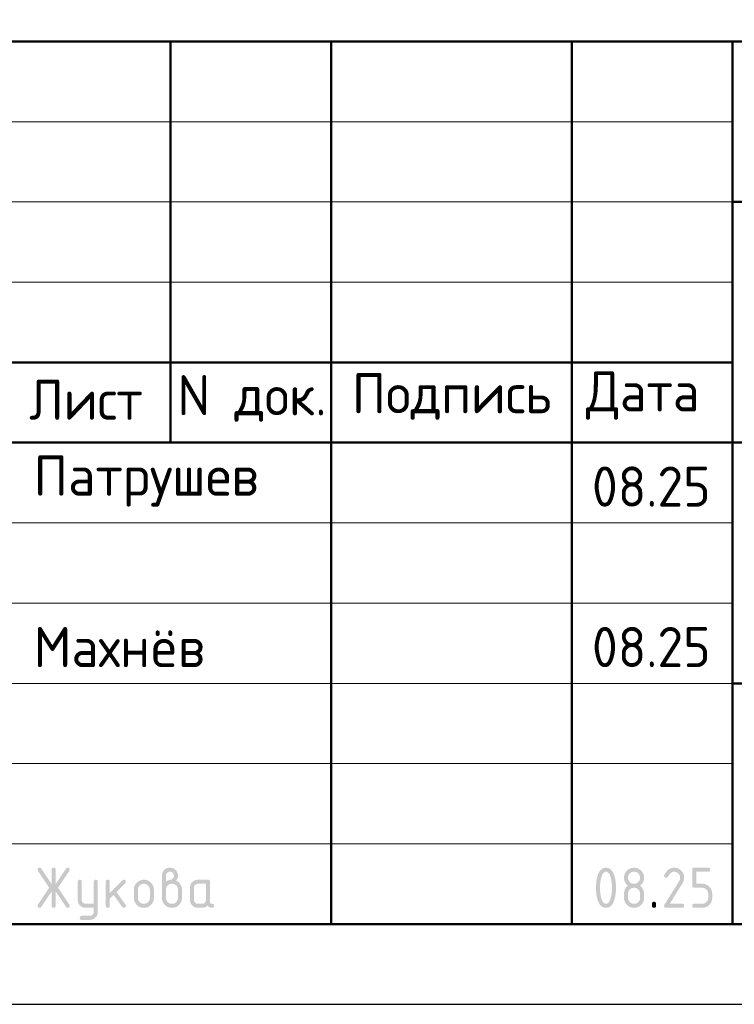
# Model space of a CAD drawing. Header units: millimetres. Extents: x 0 to 21000, y 0 to 29700.
# Tile 2 of 5: x 4060 to 8512, y 0 to 6136. Entities that reach past the tile are written whole.
import ezdxf

# ---------------------------------------------------------------- set-up
doc = ezdxf.new("R2010")
doc.units = ezdxf.units.MM
doc.layers.add('Standard', color=7, linetype='Continuous', lineweight=25)
doc.styles.add('ISOCPEUR', font='txt')

msp = doc.modelspace()

# ---------------------------------------------------------------- hatches: boundary and pattern name
at = {"layer": 'Standard', "linetype": 'Continuous', "lineweight": 25, "transparency": 33554687}
for points in [[(4258.5, 703.7), (4194, 606.8), (4193.1, 605.4), (4192, 604.4), (4190.9, 603.4), (4189.5, 602.7), (4188.2, 602), (4186.7, 601.6), (4185.1, 601.3), (4183.4, 601.3), (4181.8, 601.3), (4180.5, 601.5), (4179.1, 601.7), (4178, 602.1), (4176.8, 602.5), (4175.9, 603.1), (4174.9, 603.7), (4174.1, 604.5), (4173.4, 605.4), (4172.8, 606.4), (4172.2, 607.4), (4171.8, 608.6), (4171.4, 609.9), (4171.3, 611.3), (4171.1, 612.7), (4171.1, 614.3), (4171.1, 616), (4171.6, 617.6), (4172.1, 619.2), (4173.2, 620.8), (4243.4, 726.2), (4173.2, 831.6), (4172.1, 833.2), (4171.6, 834.9), (4171.1, 836.5), (4171.1, 838.2), (4171.1, 839.9), (4171.3, 841.3), (4171.5, 842.7), (4171.8, 843.9), (4172.2, 845.2), (4172.8, 846.2), (4173.4, 847.2), (4174.2, 848), (4175, 848.8), (4175.9, 849.4), (4176.9, 850.1), (4178.1, 850.5), (4179.3, 850.9), (4180.6, 851.1), (4182, 851.3), (4183.6, 851.3), (4185.2, 851.3), (4186.7, 850.9), (4188.2, 850.6), (4189.5, 849.9), (4190.8, 849.2), (4191.9, 848.1), (4193, 847), (4194, 845.6), (4258.5, 748.9), (4258.5, 838.8), (4258.5, 840.3), (4258.7, 841.7), (4258.9, 843.1), (4259.3, 844.3), (4259.7, 845.4), (4260.3, 846.4), (4260.9, 847.4), (4261.7, 848.2), (4262.5, 848.9), (4263.4, 849.5), (4264.4, 850.1), (4265.6, 850.5), (4266.8, 850.9), (4268.1, 851.1), (4269.5, 851.3), (4271.1, 851.3), (4272.6, 851.3), (4274, 851.1), (4275.4, 850.9), (4276.5, 850.5), (4277.7, 850.1), (4278.7, 849.5), (4279.7, 848.9), (4280.5, 848.2), (4281.2, 847.4), (4281.8, 846.4), (4282.4, 845.4), (4282.8, 844.3), (4283.2, 843.1), (4283.4, 841.7), (4283.6, 840.3), (4283.6, 838.8), (4283.6, 748.9), (4348.2, 845.6), (4349.1, 847), (4350.2, 848.1), (4351.4, 849.2), (4352.7, 849.9), (4354, 850.6), (4355.5, 850.9), (4357, 851.3), (4358.7, 851.3), (4360, 851.3), (4361.2, 851), (4362.4, 850.8), (4363.5, 850.3), (4364.6, 849.9), (4365.6, 849.2), (4366.6, 848.4), (4367.5, 847.5), (4368.4, 846.6), (4369, 845.5), (4369.7, 844.5), (4370.2, 843.4), (4370.6, 842.3), (4370.8, 841.1), (4371.1, 839.9), (4371.1, 838.6), (4371.1, 836.7), (4370.5, 835), (4370, 833.2), (4369, 831.6), (4298.7, 726.2), (4369, 620.8), (4370, 619.2), (4370.5, 617.5), (4371.1, 615.8), (4371.1, 614), (4371.1, 612.7), (4370.8, 611.5), (4370.6, 610.3), (4370.2, 609.2), (4369.7, 608.1), (4369.1, 607), (4368.4, 606), (4367.6, 605.1), (4366.7, 604.1), (4365.7, 603.4), (4364.7, 602.7), (4363.6, 602.2), (4362.6, 601.8), (4361.4, 601.5), (4360.2, 601.3), (4358.9, 601.3), (4357.1, 601.3), (4355.6, 601.6), (4354, 602), (4352.6, 602.7), (4351.3, 603.4), (4350.2, 604.4), (4349, 605.4), (4348.2, 606.8), (4283.6, 703.7), (4283.6, 613.8), (4283.6, 612.2), (4283.4, 610.8), (4283.2, 609.5), (4282.8, 608.3), (4282.4, 607.1), (4281.8, 606.2), (4281.2, 605.2), (4280.5, 604.4), (4279.7, 603.6), (4278.7, 603), (4277.7, 602.5), (4276.5, 602.1), (4275.4, 601.7), (4274, 601.5), (4272.6, 601.3), (4271.1, 601.3), (4269.5, 601.3), (4268.1, 601.5), (4266.8, 601.7), (4265.6, 602.1), (4264.4, 602.5), (4263.4, 603), (4262.5, 603.6), (4261.7, 604.4), (4260.9, 605.2), (4260.3, 606.2), (4259.7, 607.1), (4259.3, 608.3), (4258.9, 609.5), (4258.7, 610.8), (4258.5, 612.2), (4258.5, 613.8)], [(8137.2, 851.3), (8140.4, 851.3), (8143.5, 851), (8146.6, 850.7), (8149.7, 850.1), (8152.6, 849.6), (8155.5, 848.7), (8158.4, 847.9), (8161.2, 846.7), (8163.9, 845.6), (8166.6, 844.2), (8169.2, 842.7), (8171.8, 841), (8174.3, 839.3), (8176.7, 837.3), (8179.1, 835.3), (8181.4, 833), (8183.7, 830.7), (8185.7, 828.3), (8187.7, 825.9), (8189.4, 823.4), (8191.1, 820.9), (8192.5, 818.2), (8193.9, 815.6), (8195.1, 812.8), (8196.2, 810.1), (8197.1, 807.2), (8197.9, 804.3), (8198.5, 801.3), (8199.1, 798.3), (8199.4, 795.2), (8199.6, 792), (8199.6, 788.8), (8199.6, 784.4), (8198.9, 779.9), (8198.2, 775.4), (8196.8, 770.9), (8195.4, 766.4), (8193.2, 761.9), (8191.1, 757.4), (8188.3, 752.8), (8109.5, 626.3), (8187.1, 626.3), (8188.7, 626.3), (8190.1, 626.1), (8191.4, 625.9), (8192.6, 625.6), (8193.8, 625.2), (8194.8, 624.6), (8195.7, 624), (8196.5, 623.2), (8197.3, 622.4), (8197.9, 621.4), (8198.5, 620.5), (8198.9, 619.3), (8199.3, 618.1), (8199.5, 616.7), (8199.6, 615.4), (8199.6, 613.8), (8199.6, 612.2), (8199.5, 610.9), (8199.3, 609.5), (8198.9, 608.3), (8198.5, 607.2), (8197.9, 606.2), (8197.3, 605.2), (8196.5, 604.4), (8195.7, 603.6), (8194.8, 603), (8193.8, 602.5), (8192.6, 602.1), (8191.4, 601.7), (8190.1, 601.5), (8188.7, 601.3), (8187.1, 601.3), (8087.2, 601.3), (8085.6, 601.3), (8084.3, 601.5), (8082.9, 601.7), (8081.7, 602.1), (8080.5, 602.5), (8079.6, 603), (8078.6, 603.6), (8077.8, 604.4), (8077, 605.2), (8076.4, 606.2), (8075.8, 607.1), (8075.5, 608.3), (8075.1, 609.5), (8074.9, 610.9), (8074.7, 612.2), (8074.7, 613.8), (8074.7, 615.7), (8075.2, 617.5), (8075.7, 619.3), (8076.8, 621), (8168.4, 768.1), (8170, 770.6), (8171.1, 773.2), (8172.3, 775.7), (8173.1, 778.3), (8173.9, 780.9), (8174.3, 783.5), (8174.7, 786.1), (8174.7, 788.7), (8174.7, 792.6), (8174, 796.2), (8173.3, 799.8), (8171.9, 803.1), (8170.5, 806.4), (8168.5, 809.5), (8166.4, 812.5), (8163.7, 815.3), (8160.9, 818), (8157.9, 820.1), (8154.9, 822.1), (8151.6, 823.5), (8148.2, 824.9), (8144.6, 825.6), (8141, 826.2), (8137.2, 826.2), (8134.5, 826.2), (8131.9, 825.8), (8129.3, 825.3), (8126.8, 824.3), (8124.2, 823.3), (8121.7, 821.8), (8119.2, 820.3), (8116.8, 818.4), (8114.3, 816.4), (8111.9, 814), (8109.5, 811.5), (8107.2, 808.6), (8104.8, 805.6), (8102.5, 802.2), (8100.2, 798.7), (8098, 794.8), (8097.1, 793.3), (8096, 792.2), (8094.9, 791), (8093.6, 790.3), (8092.2, 789.5), (8090.6, 789.1), (8089, 788.8), (8087.2, 788.8), (8085.6, 788.8), (8084.3, 789), (8082.9, 789.1), (8081.7, 789.5), (8080.5, 789.9), (8079.6, 790.5), (8078.6, 791.1), (8077.8, 791.9), (8077, 792.7), (8076.4, 793.6), (8075.8, 794.6), (8075.5, 795.8), (8075.1, 797), (8074.9, 798.3), (8074.7, 799.7), (8074.7, 801.2), (8074.7, 802.7), (8075, 803.9), (8075.2, 805.2), (8075.8, 806.4), (8078.7, 812), (8081.9, 816.9), (8085, 821.8), (8088.4, 826), (8091.8, 830.2), (8095.4, 833.7), (8099, 837.2), (8102.8, 840.1), (8106.6, 842.9), (8110.7, 845), (8114.8, 847.1), (8119.1, 848.5), (8123.4, 849.9), (8127.9, 850.6), (8132.4, 851.3)], [(8249.6, 738.8), (8249.6, 838.8), (8249.6, 840.4), (8249.8, 841.7), (8250, 843.1), (8250.4, 844.3), (8250.8, 845.4), (8251.3, 846.4), (8251.9, 847.4), (8252.7, 848.2), (8253.5, 848.9), (8254.5, 849.5), (8255.4, 850.1), (8256.6, 850.5), (8257.8, 850.9), (8259.1, 851.1), (8260.5, 851.3), (8262.1, 851.3), (8349.3, 851.3), (8350.9, 851.3), (8352.2, 851.1), (8353.6, 850.9), (8354.8, 850.5), (8356, 850.1), (8356.9, 849.5), (8357.9, 848.9), (8358.7, 848.2), (8359.5, 847.4), (8360.1, 846.4), (8360.6, 845.4), (8361, 844.2), (8361.4, 843.1), (8361.6, 841.7), (8361.8, 840.3), (8361.8, 838.8), (8361.8, 837.2), (8361.6, 835.8), (8361.4, 834.5), (8361, 833.3), (8360.6, 832.1), (8360.1, 831.1), (8359.5, 830.2), (8358.7, 829.4), (8357.9, 828.6), (8356.9, 828), (8356, 827.4), (8354.8, 827), (8353.6, 826.6), (8352.2, 826.4), (8350.9, 826.2), (8349.3, 826.2), (8274.6, 826.2), (8274.6, 751.3), (8312, 751.3), (8315.3, 751.3), (8318.4, 751), (8321.5, 750.8), (8324.5, 750.2), (8327.5, 749.6), (8330.4, 748.7), (8333.2, 747.9), (8336, 746.7), (8338.8, 745.6), (8341.4, 744.2), (8344, 742.7), (8346.6, 741), (8349.1, 739.3), (8351.5, 737.3), (8353.9, 735.3), (8356.1, 733), (8358.4, 730.7), (8360.4, 728.2), (8362.4, 725.8), (8364.1, 723.3), (8365.8, 720.8), (8367.2, 718.1), (8368.7, 715.5), (8369.8, 712.7), (8370.9, 710), (8371.8, 707.1), (8372.7, 704.2), (8373.2, 701.2), (8373.8, 698.2), (8374.1, 695.1), (8374.4, 692), (8374.4, 688.8), (8374.4, 663.8), (8374.4, 660.6), (8374.1, 657.4), (8373.8, 654.3), (8373.2, 651.3), (8372.6, 648.3), (8371.8, 645.4), (8370.9, 642.5), (8369.8, 639.8), (8368.6, 637), (8367.2, 634.4), (8365.8, 631.7), (8364, 629.2), (8362.3, 626.7), (8360.3, 624.3), (8358.3, 621.9), (8356, 619.6), (8353.7, 617.3), (8351.3, 615.3), (8348.9, 613.3), (8346.4, 611.6), (8343.9, 609.9), (8341.2, 608.4), (8338.6, 607), (8335.8, 605.9), (8333.1, 604.7), (8330.2, 603.9), (8327.4, 603), (8324.4, 602.4), (8321.4, 601.9), (8318.3, 601.6), (8315.2, 601.3), (8312, 601.3), (8262.1, 601.3), (8260.5, 601.3), (8259.1, 601.5), (8257.8, 601.7), (8256.6, 602.1), (8255.4, 602.5), (8254.5, 603), (8253.5, 603.6), (8252.7, 604.4), (8251.9, 605.2), (8251.4, 606.2), (8250.8, 607.2), (8250.4, 608.3), (8250, 609.5), (8249.8, 610.9), (8249.6, 612.2), (8249.6, 613.8), (8249.6, 615.4), (8249.8, 616.7), (8250, 618.1), (8250.4, 619.3), (8250.8, 620.5), (8251.3, 621.4), (8251.9, 622.4), (8252.7, 623.2), (8253.5, 624), (8254.5, 624.6), (8255.4, 625.2), (8256.6, 625.6), (8257.8, 625.9), (8259.1, 626.1), (8260.5, 626.3), (8262.1, 626.3), (8311.9, 626.3), (8315.8, 626.3), (8319.5, 627), (8323.1, 627.7), (8326.4, 629.1), (8329.7, 630.4), (8332.7, 632.5), (8335.7, 634.5), (8338.5, 637.2), (8341.2, 639.9), (8343.2, 643), (8345.2, 646), (8346.6, 649.3), (8348, 652.6), (8348.6, 656.3), (8349.3, 659.9), (8349.3, 663.8), (8349.3, 688.8), (8349.3, 692.7), (8348.6, 696.3), (8348, 699.9), (8346.6, 703.2), (8345.2, 706.5), (8343.2, 709.5), (8341.1, 712.6), (8338.4, 715.3), (8335.6, 718), (8332.6, 720.1), (8329.6, 722.2), (8326.3, 723.5), (8323, 724.9), (8319.4, 725.6), (8315.8, 726.3), (8311.9, 726.3), (8262.1, 726.3), (8260.5, 726.3), (8259.1, 726.5), (8257.8, 726.7), (8256.6, 727.1), (8255.4, 727.5), (8254.5, 728), (8253.5, 728.6), (8252.7, 729.4), (8251.9, 730.2), (8251.3, 731.2), (8250.8, 732.1), (8250.4, 733.3), (8250, 734.5), (8249.8, 735.9), (8249.6, 737.2)], [(4520.8, 576), (4520.8, 601.3), (4471, 601.3), (4468.3, 601.3), (4465.8, 601.5), (4463.3, 601.7), (4460.9, 602.2), (4458.5, 602.7), (4456.2, 603.3), (4453.9, 604), (4451.6, 604.9), (4449.4, 605.8), (4447.3, 607), (4445.2, 608.1), (4443.2, 609.5), (4441.2, 610.8), (4439.3, 612.4), (4437.4, 614), (4435.6, 615.9), (4433.8, 617.7), (4432.2, 619.6), (4430.6, 621.5), (4429.2, 623.5), (4427.9, 625.6), (4426.8, 627.7), (4425.6, 629.8), (4424.7, 632), (4423.8, 634.2), (4423.1, 636.5), (4422.5, 638.8), (4422, 641.2), (4421.6, 643.6), (4421.3, 646.1), (4421.1, 648.6), (4421.1, 651.2), (4421.1, 763.7), (4421.1, 765.2), (4421.3, 766.6), (4421.5, 767.9), (4421.9, 769.1), (4422.3, 770.3), (4422.9, 771.3), (4423.5, 772.2), (4424.2, 773), (4425, 773.8), (4426, 774.4), (4427, 775), (4428.2, 775.4), (4429.3, 775.8), (4430.7, 775.9), (4432.1, 776.1), (4433.6, 776.1), (4435.2, 776.1), (4436.6, 775.9), (4437.9, 775.8), (4439.1, 775.4), (4440.3, 775), (4441.3, 774.4), (4442.2, 773.8), (4443, 773), (4443.8, 772.2), (4444.4, 771.3), (4445, 770.3), (4445.4, 769.1), (4445.8, 768), (4446, 766.6), (4446.1, 765.2), (4446.1, 763.7), (4446.1, 651.3), (4446.1, 648.8), (4446.6, 646.4), (4447.1, 644), (4448, 641.8), (4448.9, 639.6), (4450.3, 637.6), (4451.7, 635.6), (4453.5, 633.7), (4455.3, 631.9), (4457.4, 630.5), (4459.4, 629.1), (4461.6, 628.2), (4463.8, 627.3), (4466.1, 626.8), (4468.5, 626.3), (4471, 626.3), (4520.8, 626.3), (4520.8, 763.7), (4520.8, 765.2), (4521, 766.6), (4521.2, 768), (4521.6, 769.1), (4522, 770.3), (4522.6, 771.3), (4523.2, 772.2), (4524, 773), (4524.7, 773.8), (4525.7, 774.4), (4526.7, 775), (4527.9, 775.4), (4529, 775.8), (4530.4, 775.9), (4531.8, 776.1), (4533.3, 776.1), (4534.9, 776.1), (4536.3, 775.9), (4537.7, 775.8), (4538.8, 775.4), (4540, 775), (4541, 774.4), (4542, 773.8), (4542.7, 773), (4543.5, 772.2), (4544.1, 771.3), (4544.7, 770.3), (4545.1, 769.1), (4545.5, 768), (4545.7, 766.6), (4545.9, 765.2), (4545.9, 763.7), (4545.9, 576.3), (4545.9, 573.7), (4545.7, 571.2), (4545.4, 568.7), (4545, 566.3), (4544.5, 563.9), (4543.9, 561.6), (4543.2, 559.3), (4542.3, 557.1), (4541.4, 554.9), (4540.3, 552.8), (4539.2, 550.6), (4537.9, 548.6), (4536.5, 546.6), (4535, 544.7), (4533.4, 542.8), (4531.6, 540.9), (4529.8, 539.1), (4528, 537.5), (4526.1, 535.9), (4524.1, 534.6), (4522.1, 533.2), (4520, 532.1), (4517.9, 530.9), (4515.7, 530), (4513.5, 529.1), (4511.2, 528.4), (4509, 527.7), (4506.6, 527.3), (4504.2, 526.8), (4501.7, 526.6), (4499.2, 526.4), (4496.6, 526.4), (4446.1, 526.4), (4444.6, 526.4), (4443.2, 526.6), (4441.9, 526.8), (4440.7, 527.2), (4439.5, 527.6), (4438.5, 528.1), (4437.6, 528.7), (4436.8, 529.5), (4436, 530.3), (4435.4, 531.3), (4434.8, 532.3), (4434.4, 533.4), (4434.1, 534.6), (4433.9, 536), (4433.7, 537.3), (4433.7, 538.9), (4433.7, 540.1), (4433.9, 541.3), (4434.1, 542.5), (4434.6, 543.5), (4435.1, 544.6), (4435.8, 545.7), (4436.5, 546.7), (4437.4, 547.6), (4438.4, 548.6), (4439.4, 549.3), (4440.4, 550), (4441.5, 550.5), (4442.6, 550.9), (4443.8, 551.2), (4444.9, 551.4), (4446.1, 551.4), (4495.9, 551.4), (4498.6, 551.4), (4501, 551.9), (4503.4, 552.3), (4505.7, 553.2), (4507.9, 554), (4509.9, 555.4), (4511.9, 556.7), (4513.7, 558.4), (4515.5, 560.2), (4516.8, 562.1), (4518.1, 564.1), (4519, 566.3), (4519.9, 568.5), (4520.4, 570.9), (4520.8, 573.3)], [(4621, 694), (4699.6, 772.6), (4700.5, 773.4), (4701.5, 774.1), (4702.5, 774.8), (4703.6, 775.2), (4704.7, 775.7), (4705.9, 775.9), (4707.2, 776.1), (4708.5, 776.1), (4710, 776.1), (4711.4, 775.9), (4712.8, 775.8), (4714, 775.4), (4715.1, 775), (4716.1, 774.4), (4717.1, 773.8), (4717.9, 773), (4718.6, 772.2), (4719.2, 771.3), (4719.8, 770.3), (4720.2, 769.1), (4720.6, 767.9), (4720.8, 766.6), (4721, 765.2), (4721, 763.7), (4721, 762.4), (4720.7, 761.3), (4720.5, 760.1), (4720, 759), (4719.6, 757.9), (4718.9, 756.9), (4718.1, 755.9), (4717.2, 754.9), (4662.3, 700.1), (4718.5, 621), (4719.8, 619.3), (4720.4, 617.4), (4721, 615.6), (4721, 613.6), (4721, 612.1), (4720.8, 610.7), (4720.6, 609.4), (4720.2, 608.2), (4719.8, 607), (4719.2, 606.1), (4718.6, 605.1), (4717.9, 604.4), (4717.1, 603.6), (4716.1, 603), (4715.1, 602.4), (4714, 602.1), (4712.8, 601.7), (4711.4, 601.5), (4710, 601.3), (4708.5, 601.3), (4706.8, 601.3), (4705.4, 601.6), (4703.9, 601.9), (4702.6, 602.6), (4701.3, 603.3), (4700.1, 604.3), (4699, 605.3), (4698.1, 606.6), (4644.3, 682.1), (4621, 658.8), (4621, 613.8), (4621, 612.2), (4620.8, 610.9), (4620.6, 609.5), (4620.2, 608.3), (4619.8, 607.1), (4619.3, 606.2), (4618.7, 605.2), (4617.9, 604.4), (4617.1, 603.6), (4616.1, 603), (4615.1, 602.5), (4614, 602.1), (4612.8, 601.7), (4611.4, 601.5), (4610.1, 601.3), (4608.5, 601.3), (4606.9, 601.3), (4605.6, 601.5), (4604.2, 601.7), (4603, 602.1), (4601.8, 602.5), (4600.9, 603), (4599.9, 603.6), (4599.1, 604.4), (4598.3, 605.2), (4597.7, 606.2), (4597.1, 607.1), (4596.7, 608.3), (4596.4, 609.5), (4596.2, 610.8), (4596, 612.2), (4596, 613.8), (4596, 763.7), (4596, 765.2), (4596.2, 766.6), (4596.4, 767.9), (4596.7, 769.1), (4597.1, 770.3), (4597.7, 771.3), (4598.3, 772.2), (4599.1, 773), (4599.9, 773.8), (4600.9, 774.4), (4601.8, 775), (4603, 775.4), (4604.2, 775.8), (4605.6, 775.9), (4606.9, 776.1), (4608.5, 776.1), (4610.1, 776.1), (4611.4, 775.9), (4612.8, 775.8), (4614, 775.4), (4615.1, 775), (4616.1, 774.4), (4617.1, 773.8), (4617.9, 773), (4618.7, 772.2), (4619.3, 771.3), (4619.8, 770.3), (4620.2, 769.1), (4620.6, 767.9), (4620.8, 766.6), (4621, 765.2), (4621, 763.7)], [(7999.8, 626.3), (7999.8, 627.9), (8000, 629.3), (8000.2, 630.6), (8000.6, 631.8), (8001, 633), (8001.6, 634), (8002.2, 634.9), (8003, 635.7), (8003.7, 636.5), (8004.7, 637.1), (8005.7, 637.7), (8006.9, 638.1), (8008.1, 638.5), (8009.4, 638.7), (8010.8, 638.9), (8012.4, 638.9), (8013.9, 638.9), (8015.3, 638.7), (8016.7, 638.5), (8017.8, 638.1), (8019, 637.7), (8020, 637.1), (8021, 636.5), (8021.7, 635.7), (8022.5, 634.9), (8023.1, 634), (8023.7, 633), (8024.1, 631.8), (8024.5, 630.6), (8024.7, 629.3), (8024.9, 627.9), (8024.9, 626.3), (8024.9, 613.8), (8024.9, 612.2), (8024.7, 610.9), (8024.5, 609.5), (8024.1, 608.3), (8023.7, 607.2), (8023.1, 606.2), (8022.5, 605.2), (8021.7, 604.4), (8021, 603.6), (8020, 603), (8019, 602.5), (8017.8, 602.1), (8016.7, 601.7), (8015.3, 601.5), (8013.9, 601.3), (8012.4, 601.3), (8010.8, 601.3), (8009.4, 601.5), (8008.1, 601.7), (8006.9, 602.1), (8005.7, 602.5), (8004.7, 603), (8003.7, 603.6), (8003, 604.4), (8002.2, 605.2), (8001.6, 606.2), (8001, 607.2), (8000.6, 608.3), (8000.2, 609.5), (8000, 610.9), (7999.8, 612.2), (7999.8, 613.8)]]:
    msp.add_hatch(color=7, dxfattribs=at).paths.add_polyline_path(points, flags=16)
h = msp.add_hatch(color=7, dxfattribs=at)
h.paths.add_polyline_path([(4970.7, 763.7), (4974.7, 766.9), (4978.5, 769.2), (4982.3, 771.5), (4986, 773.1), (4989.6, 774.7), (4993.1, 775.5), (4996.6, 776.2), (4999.9, 776.2), (5001.8, 776.2), (5003.7, 776.8), (5005.6, 777.3), (5007.4, 778.4), (5009.2, 779.5), (5010.9, 781.1), (5012.6, 782.8), (5014.3, 784.9), (5015.9, 787), (5017.1, 789), (5018.3, 791), (5019.1, 793.1), (5019.9, 795.1), (5020.3, 797.1), (5020.7, 799.2), (5020.7, 801.2), (5020.7, 803.9), (5020.3, 806.3), (5019.8, 808.7), (5018.9, 811), (5018, 813.2), (5016.7, 815.2), (5015.3, 817.2), (5013.5, 819), (5011.7, 820.8), (5009.7, 822.2), (5007.7, 823.5), (5005.5, 824.4), (5003.3, 825.3), (5000.8, 825.8), (4998.4, 826.2), (4995.7, 826.2), (4993.1, 826.2), (4990.7, 825.8), (4988.3, 825.3), (4986.1, 824.4), (4983.9, 823.5), (4981.9, 822.1), (4979.8, 820.7), (4978, 818.9), (4976.2, 817.1), (4974.8, 815.1), (4973.5, 813.1), (4972.6, 810.9), (4971.6, 808.6), (4971.2, 806.2), (4970.7, 803.8), (4970.7, 801.2)])
h.paths.add_polyline_path([(5033, 771.2), (5037.3, 769.4), (5041.2, 767), (5045, 764.7), (5048.5, 761.8), (5051.9, 759), (5054.8, 755.6), (5057.8, 752.2), (5060.3, 748.3), (5062.9, 744.3), (5064.8, 740.2), (5066.7, 736.1), (5067.9, 731.8), (5069.2, 727.5), (5069.8, 723), (5070.5, 718.5), (5070.5, 713.8), (5070.5, 663.8), (5070.5, 660.5), (5070.2, 657.4), (5069.9, 654.2), (5069.3, 651.2), (5068.7, 648.2), (5067.9, 645.3), (5067, 642.4), (5065.9, 639.6), (5064.8, 636.9), (5063.3, 634.2), (5061.9, 631.6), (5060.2, 629.1), (5058.5, 626.5), (5056.5, 624.1), (5054.5, 621.7), (5052.2, 619.5), (5049.9, 617.2), (5047.5, 615.2), (5045.1, 613.2), (5042.6, 611.5), (5040.1, 609.8), (5037.5, 608.4), (5034.8, 607), (5032.1, 605.8), (5029.3, 604.7), (5026.4, 603.8), (5023.5, 603), (5020.5, 602.4), (5017.5, 601.9), (5014.4, 601.6), (5011.3, 601.3), (5008.1, 601.3), (5004.8, 601.3), (5001.7, 601.6), (4998.5, 601.9), (4995.5, 602.4), (4992.5, 603), (4989.6, 603.9), (4986.7, 604.7), (4984, 605.9), (4981.2, 607), (4978.6, 608.4), (4975.9, 609.9), (4973.4, 611.6), (4970.9, 613.3), (4968.5, 615.3), (4966.1, 617.3), (4963.8, 619.6), (4961.6, 621.9), (4959.6, 624.2), (4957.6, 626.7), (4955.9, 629.2), (4954.2, 631.7), (4952.8, 634.3), (4951.4, 637), (4950.2, 639.8), (4949.1, 642.5), (4948.2, 645.4), (4947.4, 648.3), (4946.8, 651.3), (4946.3, 654.3), (4946, 657.4), (4945.7, 660.5), (4945.7, 663.8), (4945.7, 801.3), (4945.7, 803.9), (4945.9, 806.4), (4946.1, 809), (4946.6, 811.4), (4947.1, 813.8), (4947.7, 816.1), (4948.4, 818.5), (4949.3, 820.7), (4950.2, 822.9), (4951.4, 825), (4952.5, 827.1), (4953.9, 829.1), (4955.2, 831.2), (4956.8, 833.1), (4958.4, 835), (4960.2, 836.8), (4962, 838.6), (4964, 840.2), (4965.9, 841.8), (4967.9, 843.1), (4969.9, 844.5), (4972, 845.6), (4974.1, 846.8), (4976.3, 847.7), (4978.5, 848.6), (4980.8, 849.2), (4983.2, 849.9), (4985.5, 850.4), (4988, 850.8), (4990.5, 851.1), (4993, 851.3), (4995.6, 851.3), (4998.2, 851.3), (5000.7, 851.1), (5003.2, 850.8), (5005.6, 850.4), (5008, 849.9), (5010.4, 849.2), (5012.7, 848.5), (5014.9, 847.6), (5017.1, 846.7), (5019.2, 845.6), (5021.3, 844.5), (5023.3, 843.1), (5025.3, 841.7), (5027.3, 840.1), (5029.2, 838.5), (5031, 836.7), (5032.8, 834.9), (5034.3, 833), (5035.9, 831), (5037.3, 829), (5038.6, 827), (5039.8, 824.9), (5040.9, 822.8), (5041.8, 820.6), (5042.7, 818.3), (5043.4, 816), (5044.1, 813.7), (5044.5, 811.3), (5045, 808.9), (5045.2, 806.4), (5045.4, 803.9), (5045.4, 801.3), (5045.4, 796.6), (5044.6, 792.3), (5043.9, 788.1), (5042.3, 784.3), (5040.8, 780.5), (5038.4, 777.2), (5036.1, 774)], flags=16)
h.paths.add_polyline_path([(5045.4, 663.8), (5045.4, 713.8), (5045.4, 717.7), (5044.7, 721.3), (5044.1, 724.9), (5042.7, 728.2), (5041.3, 731.5), (5039.3, 734.5), (5037.3, 737.6), (5034.6, 740.3), (5031.9, 743.1), (5028.9, 745.1), (5025.8, 747.2), (5022.5, 748.5), (5019.2, 749.9), (5015.6, 750.6), (5012, 751.3), (5008.1, 751.3), (5004.2, 751.3), (5000.5, 750.6), (4996.9, 749.9), (4993.6, 748.5), (4990.3, 747.2), (4987.3, 745.1), (4984.3, 743.1), (4981.6, 740.3), (4978.9, 737.6), (4976.8, 734.5), (4974.8, 731.5), (4973.4, 728.2), (4972.1, 724.9), (4971.4, 721.3), (4970.7, 717.7), (4970.7, 713.8), (4970.7, 663.8), (4970.7, 659.9), (4971.4, 656.3), (4972.1, 652.6), (4973.4, 649.3), (4974.8, 646), (4976.8, 643), (4978.9, 639.9), (4981.6, 637.2), (4984.3, 634.5), (4987.3, 632.5), (4990.3, 630.4), (4993.6, 629.1), (4996.9, 627.7), (5000.5, 627), (5004.2, 626.3), (5008.1, 626.3), (5012, 626.3), (5015.6, 627), (5019.2, 627.7), (5022.5, 629.1), (5025.8, 630.4), (5028.9, 632.5), (5031.9, 634.6), (5034.6, 637.3), (5037.3, 640.1), (5039.3, 643.1), (5041.3, 646.1), (5042.7, 649.4), (5044.1, 652.7), (5044.7, 656.3), (5045.4, 659.9)])
h = msp.add_hatch(color=7, dxfattribs=at)
h.paths.add_polyline_path([(7749.8, 726.3), (7749.8, 734), (7749.4, 741.6), (7749, 749.1), (7748.2, 756.4), (7747.4, 763.7), (7746.1, 770.8), (7744.9, 777.9), (7743.2, 784.8), (7742, 790), (7740.6, 794.5), (7739.1, 799), (7737.6, 802.9), (7736, 806.8), (7734.2, 810), (7732.5, 813.3), (7730.5, 815.9), (7728.6, 818.5), (7726.5, 820.4), (7724.4, 822.4), (7722.2, 823.7), (7719.9, 824.9), (7717.5, 825.6), (7715.1, 826.2), (7712.5, 826.2), (7709.9, 826.2), (7707.5, 825.6), (7705.1, 824.9), (7702.9, 823.6), (7700.6, 822.3), (7698.6, 820.4), (7696.5, 818.4), (7694.6, 815.8), (7692.7, 813.2), (7690.9, 810), (7689.2, 806.7), (7687.6, 802.8), (7686, 798.9), (7684.6, 794.4), (7683.2, 789.8), (7681.9, 784.6), (7680.2, 777.6), (7679, 770.4), (7677.7, 763.3), (7676.8, 756), (7676, 748.7), (7675.6, 741.3), (7675.1, 733.9), (7675.1, 726.3), (7675.1, 718.6), (7675.6, 711.1), (7676, 703.5), (7676.8, 696.2), (7677.6, 688.9), (7678.9, 681.8), (7680.1, 674.7), (7681.8, 667.8), (7683, 662.6), (7684.4, 658.1), (7685.8, 653.5), (7687.4, 649.7), (7689, 645.8), (7690.8, 642.5), (7692.5, 639.3), (7694.4, 636.7), (7696.4, 634.1), (7698.4, 632.2), (7700.5, 630.2), (7702.8, 628.9), (7705, 627.6), (7707.5, 627), (7709.9, 626.3), (7712.5, 626.3), (7715.1, 626.3), (7717.5, 627), (7719.9, 627.6), (7722.2, 628.9), (7724.4, 630.2), (7726.5, 632.2), (7728.6, 634.1), (7730.5, 636.7), (7732.5, 639.3), (7734.2, 642.5), (7736, 645.8), (7737.6, 649.7), (7739.1, 653.5), (7740.6, 658.1), (7742, 662.6), (7743.2, 667.8), (7744.9, 674.7), (7746.1, 681.8), (7747.4, 688.9), (7748.2, 696.2), (7749, 703.5), (7749.4, 711.1), (7749.8, 718.6)])
h.paths.add_polyline_path([(7774.9, 726.3), (7774.9, 720.7), (7774.7, 715.3), (7774.5, 709.9), (7774.2, 704.7), (7773.8, 699.5), (7773.3, 694.5), (7772.8, 689.4), (7772.1, 684.6), (7771.4, 679.8), (7770.6, 675.1), (7769.7, 670.5), (7768.7, 666.1), (7767.7, 661.6), (7766.5, 657.3), (7765.3, 653.1), (7763.9, 649), (7761.9, 643), (7759.6, 637.8), (7757.3, 632.6), (7754.7, 628.1), (7752.1, 623.7), (7749.1, 619.9), (7746.2, 616.2), (7743, 613.2), (7739.8, 610.2), (7736.3, 608), (7732.8, 605.8), (7729, 604.3), (7725.1, 602.8), (7721, 602), (7716.9, 601.3), (7712.5, 601.3), (7708.1, 601.3), (7704, 602), (7699.8, 602.8), (7696, 604.3), (7692.2, 605.7), (7688.7, 608), (7685.2, 610.2), (7682, 613.2), (7678.7, 616.1), (7675.8, 619.8), (7672.9, 623.6), (7670.3, 628), (7667.7, 632.5), (7665.4, 637.7), (7663.1, 642.9), (7661.1, 648.8), (7659.7, 652.9), (7658.5, 657.2), (7657.3, 661.4), (7656.3, 665.9), (7655.2, 670.3), (7654.4, 675), (7653.5, 679.6), (7652.8, 684.5), (7652.2, 689.3), (7651.6, 694.4), (7651.1, 699.4), (7650.8, 704.6), (7650.5, 709.8), (7650.3, 715.3), (7650.1, 720.7), (7650.1, 726.3), (7650.1, 731.9), (7650.3, 737.3), (7650.5, 742.7), (7650.8, 748), (7651.1, 753.2), (7651.6, 758.2), (7652.2, 763.3), (7652.8, 768.1), (7653.5, 772.9), (7654.4, 777.6), (7655.2, 782.2), (7656.3, 786.7), (7657.3, 791.1), (7658.5, 795.4), (7659.7, 799.7), (7661.1, 803.7), (7663.1, 809.7), (7665.4, 814.9), (7667.7, 820.1), (7670.3, 824.5), (7672.9, 829), (7675.8, 832.7), (7678.7, 836.4), (7682, 839.4), (7685.2, 842.4), (7688.7, 844.6), (7692.2, 846.8), (7696, 848.3), (7699.8, 849.8), (7704, 850.5), (7708.1, 851.3), (7712.5, 851.3), (7716.9, 851.3), (7721, 850.5), (7725.1, 849.8), (7729, 848.3), (7732.8, 846.8), (7736.3, 844.6), (7739.8, 842.3), (7743, 839.4), (7746.2, 836.4), (7749.1, 832.6), (7752.1, 828.9), (7754.7, 824.4), (7757.3, 820), (7759.6, 814.7), (7761.9, 809.5), (7763.9, 803.6), (7765.3, 799.5), (7766.5, 795.2), (7767.7, 791), (7768.7, 786.5), (7769.7, 782.1), (7770.6, 777.4), (7771.4, 772.8), (7772.1, 768), (7772.8, 763.1), (7773.3, 758.1), (7773.8, 753.1), (7774.2, 747.9), (7774.5, 742.7), (7774.7, 737.3), (7774.9, 731.9)], flags=16)
h = msp.add_hatch(color=7, dxfattribs=at)
h.paths.add_polyline_path([(7887.4, 626.3), (7891.3, 626.3), (7894.9, 627), (7898.5, 627.7), (7901.8, 629.1), (7905.1, 630.4), (7908.1, 632.5), (7911.1, 634.5), (7913.8, 637.2), (7916.6, 639.9), (7918.6, 643), (7920.6, 646), (7922, 649.3), (7923.3, 652.6), (7924, 656.3), (7924.7, 659.9), (7924.7, 663.8), (7924.7, 688.8), (7924.7, 692.7), (7924, 696.3), (7923.3, 699.9), (7922, 703.2), (7920.6, 706.5), (7918.5, 709.5), (7916.5, 712.6), (7913.8, 715.3), (7911, 718.1), (7908, 720.1), (7905, 722.2), (7901.7, 723.6), (7898.4, 724.9), (7894.8, 725.6), (7891.2, 726.3), (7887.4, 726.3), (7883.4, 726.3), (7879.8, 725.6), (7876.2, 724.9), (7872.9, 723.6), (7869.6, 722.2), (7866.6, 720.2), (7863.6, 718.1), (7860.9, 715.4), (7858.1, 712.7), (7856.1, 709.7), (7854.1, 706.6), (7852.7, 703.3), (7851.4, 700), (7850.7, 696.4), (7850, 692.7), (7850, 688.8), (7850, 663.8), (7850, 659.9), (7850.7, 656.3), (7851.4, 652.6), (7852.7, 649.3), (7854.1, 646), (7856.1, 643), (7858.1, 639.9), (7860.9, 637.2), (7863.6, 634.5), (7866.6, 632.5), (7869.6, 630.4), (7872.9, 629.1), (7876.2, 627.7), (7879.8, 627), (7883.4, 626.3)])
h.paths.add_polyline_path([(7887.4, 601.3), (7884.1, 601.3), (7881, 601.6), (7877.9, 601.9), (7874.9, 602.4), (7871.9, 603), (7869, 603.9), (7866.1, 604.7), (7863.4, 605.9), (7860.6, 607), (7858, 608.4), (7855.3, 609.9), (7852.8, 611.6), (7850.3, 613.3), (7847.9, 615.3), (7845.5, 617.3), (7843.2, 619.6), (7840.9, 621.9), (7838.9, 624.2), (7836.9, 626.7), (7835.2, 629.2), (7833.5, 631.7), (7832.1, 634.3), (7830.7, 637), (7829.5, 639.8), (7828.4, 642.5), (7827.5, 645.4), (7826.7, 648.3), (7826.1, 651.3), (7825.5, 654.3), (7825.3, 657.4), (7825, 660.5), (7825, 663.8), (7825, 688.8), (7825, 692.7), (7825.4, 696.4), (7825.8, 700.1), (7826.5, 703.6), (7827.3, 707.1), (7828.5, 710.4), (7829.7, 713.7), (7831.2, 716.8), (7832.8, 719.9), (7834.8, 722.9), (7836.7, 725.8), (7839.1, 728.6), (7841.4, 731.3), (7844.1, 733.9), (7846.9, 736.4), (7850, 738.8), (7846.9, 741.2), (7844.1, 743.7), (7841.4, 746.3), (7839.1, 749), (7836.7, 751.8), (7834.8, 754.7), (7832.8, 757.6), (7831.2, 760.8), (7829.7, 763.9), (7828.5, 767.2), (7827.3, 770.5), (7826.5, 774), (7825.8, 777.5), (7825.4, 781.2), (7825, 784.9), (7825, 788.8), (7825, 792), (7825.3, 795.1), (7825.5, 798.3), (7826.1, 801.3), (7826.7, 804.3), (7827.5, 807.2), (7828.4, 810.1), (7829.5, 812.8), (7830.7, 815.6), (7832.1, 818.2), (7833.5, 820.9), (7835.2, 823.4), (7836.9, 825.9), (7838.9, 828.3), (7840.9, 830.7), (7843.2, 833), (7845.5, 835.3), (7847.9, 837.3), (7850.3, 839.3), (7852.8, 841), (7855.3, 842.7), (7858, 844.1), (7860.6, 845.6), (7863.4, 846.7), (7866.1, 847.9), (7869, 848.7), (7871.9, 849.6), (7874.9, 850.1), (7877.9, 850.7), (7881, 851), (7884.1, 851.3), (7887.4, 851.3), (7890.6, 851.3), (7893.7, 851), (7896.8, 850.7), (7899.8, 850.1), (7902.8, 849.6), (7905.7, 848.7), (7908.6, 847.9), (7911.3, 846.7), (7914.1, 845.6), (7916.7, 844.1), (7919.4, 842.7), (7921.9, 841), (7924.4, 839.3), (7926.8, 837.3), (7929.2, 835.3), (7931.5, 833), (7933.8, 830.7), (7935.8, 828.3), (7937.8, 825.9), (7939.5, 823.4), (7941.2, 820.9), (7942.6, 818.2), (7944, 815.6), (7945.2, 812.8), (7946.3, 810.1), (7947.2, 807.2), (7948, 804.3), (7948.6, 801.3), (7949.2, 798.3), (7949.5, 795.1), (7949.7, 792), (7949.7, 788.8), (7949.7, 784.9), (7949.3, 781.2), (7949, 777.5), (7948.2, 774), (7947.4, 770.5), (7946.2, 767.2), (7945, 763.9), (7943.5, 760.8), (7941.9, 757.6), (7940, 754.7), (7938, 751.8), (7935.6, 749), (7933.3, 746.3), (7930.6, 743.7), (7927.8, 741.2), (7924.7, 738.8), (7929.2, 735.4), (7932.9, 731.6), (7936.5, 727.8), (7939.4, 723.6), (7942.2, 719.4), (7944.2, 714.8), (7946.2, 710.2), (7947.4, 705.3), (7947.7, 704), (7948, 702.4), (7948.2, 700.8), (7948.4, 698.9), (7948.6, 697), (7948.8, 694.7), (7949, 692.5), (7949.2, 689.9), (7949.3, 687.3), (7949.4, 684.4), (7949.5, 681.4), (7949.6, 678.2), (7949.7, 674.9), (7949.7, 671.3), (7949.7, 667.7), (7949.7, 663.8), (7949.7, 660.5), (7949.5, 657.4), (7949.2, 654.3), (7948.6, 651.3), (7948, 648.3), (7947.2, 645.4), (7946.3, 642.5), (7945.2, 639.8), (7944, 637), (7942.6, 634.3), (7941.2, 631.7), (7939.5, 629.2), (7937.8, 626.7), (7935.8, 624.2), (7933.8, 621.9), (7931.5, 619.6), (7929.2, 617.3), (7926.8, 615.3), (7924.4, 613.3), (7921.9, 611.6), (7919.4, 609.9), (7916.7, 608.4), (7914.1, 607), (7911.3, 605.9), (7908.6, 604.7), (7905.7, 603.9), (7902.8, 603), (7899.8, 602.4), (7896.8, 601.9), (7893.7, 601.6), (7890.6, 601.3)], flags=16)
h.paths.add_polyline_path([(7887.4, 751.2), (7891.3, 751.2), (7894.9, 751.9), (7898.5, 752.6), (7901.8, 754), (7905.1, 755.3), (7908.1, 757.4), (7911.1, 759.4), (7913.8, 762.1), (7916.6, 764.8), (7918.6, 767.9), (7920.6, 770.9), (7922, 774.2), (7923.3, 777.5), (7924, 781.2), (7924.7, 784.8), (7924.7, 788.7), (7924.7, 792.6), (7924, 796.2), (7923.3, 799.8), (7922, 803.1), (7920.6, 806.4), (7918.5, 809.5), (7916.5, 812.5), (7913.8, 815.2), (7911, 818), (7908, 820), (7905, 822.1), (7901.7, 823.5), (7898.4, 824.8), (7894.8, 825.5), (7891.2, 826.2), (7887.4, 826.2), (7883.4, 826.2), (7879.8, 825.5), (7876.2, 824.9), (7872.9, 823.5), (7869.6, 822.1), (7866.6, 820.1), (7863.6, 818), (7860.9, 815.3), (7858.1, 812.6), (7856.1, 809.6), (7854.1, 806.6), (7852.7, 803.2), (7851.4, 799.9), (7850.7, 796.3), (7850, 792.7), (7850, 788.7), (7850, 784.8), (7850.7, 781.2), (7851.4, 777.5), (7852.7, 774.2), (7854.1, 770.9), (7856.1, 767.9), (7858.1, 764.8), (7860.9, 762.1), (7863.6, 759.4), (7866.6, 757.4), (7869.6, 755.3), (7872.9, 754), (7876.2, 752.6), (7879.8, 751.9), (7883.4, 751.2)])
h = msp.add_hatch(color=7, dxfattribs=at)
h.paths.add_polyline_path([(4770.8, 663.7), (4770.8, 713.7), (4770.8, 716.9), (4771.1, 720.1), (4771.4, 723.2), (4772, 726.2), (4772.5, 729.2), (4773.4, 732.1), (4774.2, 734.9), (4775.4, 737.7), (4776.5, 740.5), (4778, 743.1), (4779.4, 745.8), (4781.1, 748.3), (4782.8, 750.8), (4784.8, 753.2), (4786.8, 755.6), (4789.1, 757.9), (4791.4, 760.2), (4793.8, 762.2), (4796.2, 764.2), (4798.7, 765.9), (4801.2, 767.6), (4803.8, 769), (4806.5, 770.4), (4809.2, 771.6), (4812, 772.7), (4814.9, 773.6), (4817.7, 774.4), (4820.7, 775), (4823.7, 775.6), (4826.9, 775.9), (4830, 776.1), (4833.2, 776.1), (4836.5, 776.1), (4839.7, 775.9), (4842.8, 775.6), (4845.8, 775), (4848.9, 774.5), (4851.8, 773.6), (4854.7, 772.8), (4857.4, 771.6), (4860.2, 770.5), (4862.8, 769.1), (4865.5, 767.7), (4868, 766), (4870.5, 764.3), (4872.9, 762.3), (4875.3, 760.3), (4877.5, 758.1), (4879.8, 755.8), (4881.8, 753.4), (4883.7, 751), (4885.4, 748.5), (4887.1, 746), (4888.5, 743.4), (4890, 740.7), (4891.1, 737.9), (4892.2, 735.2), (4893.1, 732.3), (4893.9, 729.4), (4894.5, 726.3), (4895, 723.3), (4895.3, 720.1), (4895.6, 717), (4895.6, 713.7), (4895.6, 663.7), (4895.6, 660.5), (4895.3, 657.4), (4895, 654.2), (4894.5, 651.2), (4893.9, 648.2), (4893, 645.4), (4892.2, 642.5), (4891, 639.7), (4889.9, 637), (4888.5, 634.3), (4887, 631.7), (4885.3, 629.2), (4883.6, 626.6), (4881.6, 624.2), (4879.6, 621.8), (4877.3, 619.5), (4875.1, 617.3), (4872.7, 615.3), (4870.3, 613.3), (4867.7, 611.6), (4865.2, 609.8), (4862.6, 608.4), (4860, 607), (4857.2, 605.9), (4854.4, 604.7), (4851.6, 603.9), (4848.7, 603), (4845.7, 602.4), (4842.7, 601.9), (4839.6, 601.6), (4836.5, 601.3), (4833.2, 601.3), (4830, 601.3), (4826.9, 601.6), (4823.7, 601.9), (4820.7, 602.4), (4817.7, 603), (4814.9, 603.9), (4812, 604.7), (4809.2, 605.9), (4806.5, 607), (4803.8, 608.4), (4801.2, 609.8), (4798.7, 611.6), (4796.2, 613.3), (4793.8, 615.3), (4791.4, 617.3), (4789.1, 619.5), (4786.8, 621.8), (4784.8, 624.2), (4782.8, 626.6), (4781.1, 629.2), (4779.4, 631.7), (4778, 634.3), (4776.5, 637), (4775.4, 639.7), (4774.2, 642.5), (4773.4, 645.4), (4772.5, 648.2), (4772, 651.2), (4771.4, 654.2), (4771.1, 657.4), (4770.8, 660.5)], flags=16)
h.paths.add_polyline_path([(4870.6, 663.8), (4870.6, 713.8), (4870.6, 717.7), (4869.9, 721.3), (4869.2, 724.9), (4867.8, 728.2), (4866.4, 731.5), (4864.4, 734.5), (4862.4, 737.6), (4859.6, 740.3), (4856.9, 743.1), (4853.9, 745.1), (4850.8, 747.2), (4847.5, 748.5), (4844.2, 749.9), (4840.7, 750.6), (4837.1, 751.3), (4833.2, 751.3), (4829.3, 751.3), (4825.8, 750.6), (4822.2, 749.9), (4818.9, 748.5), (4815.6, 747.2), (4812.6, 745.1), (4809.5, 743.1), (4806.8, 740.3), (4804.1, 737.6), (4802, 734.5), (4800, 731.5), (4798.6, 728.2), (4797.2, 724.9), (4796.6, 721.3), (4795.9, 717.7), (4795.9, 713.8), (4795.9, 663.8), (4795.9, 659.9), (4796.6, 656.3), (4797.2, 652.6), (4798.6, 649.3), (4799.9, 646), (4802, 643), (4804, 639.9), (4806.7, 637.2), (4809.4, 634.5), (4812.4, 632.5), (4815.5, 630.4), (4818.8, 629.1), (4822.1, 627.7), (4825.7, 627), (4829.3, 626.3), (4833.2, 626.3), (4837.1, 626.3), (4840.7, 627), (4844.2, 627.7), (4847.5, 629.1), (4850.8, 630.4), (4853.9, 632.5), (4856.9, 634.6), (4859.6, 637.3), (4862.4, 640.1), (4864.4, 643.1), (4866.4, 646.1), (4867.8, 649.4), (4869.2, 652.7), (4869.9, 656.3), (4870.6, 659.9)])
h = msp.add_hatch(color=7, dxfattribs=at)
h.paths.add_polyline_path([(5220.3, 751.1), (5170.5, 751.1), (5167.9, 751.1), (5165.5, 750.6), (5163.1, 750.2), (5160.9, 749.3), (5158.7, 748.4), (5156.7, 747), (5154.7, 745.6), (5152.9, 743.8), (5151, 742), (5149.7, 740), (5148.3, 738), (5147.4, 735.8), (5146.5, 733.6), (5146.1, 731.1), (5145.6, 728.7), (5145.6, 726.1), (5145.6, 651.3), (5145.6, 648.7), (5146.1, 646.4), (5146.5, 644), (5147.4, 641.8), (5148.4, 639.6), (5149.7, 637.6), (5151.1, 635.5), (5153, 633.7), (5154.8, 631.9), (5156.8, 630.5), (5158.8, 629.1), (5161, 628.2), (5163.2, 627.3), (5165.6, 626.8), (5167.9, 626.3), (5170.5, 626.3), (5195.4, 626.3), (5198, 626.3), (5200.4, 626.8), (5202.8, 627.2), (5205, 628.2), (5207.2, 629.1), (5209.2, 630.4), (5211.2, 631.8), (5213, 633.6), (5214.8, 635.4), (5216.2, 637.4), (5217.6, 639.5), (5218.5, 641.7), (5219.4, 643.9), (5219.8, 646.3), (5220.3, 648.7), (5220.3, 651.3)])
h.paths.add_polyline_path([(5270.3, 613.8), (5270.3, 612.2), (5270.1, 610.8), (5269.9, 609.5), (5269.5, 608.3), (5269.1, 607.1), (5268.5, 606.2), (5268, 605.2), (5267.2, 604.4), (5266.4, 603.6), (5265.4, 603), (5264.5, 602.5), (5263.3, 602.1), (5262.1, 601.7), (5260.7, 601.5), (5259.4, 601.3), (5257.8, 601.3), (5253.5, 601.3), (5249.5, 602.1), (5245.5, 602.9), (5242, 604.6), (5238.4, 606.2), (5235.2, 608.7), (5232, 611.2), (5229.2, 614.5), (5225.8, 611.2), (5222, 608.7), (5218.1, 606.2), (5213.9, 604.6), (5209.7, 602.9), (5205, 602.1), (5200.4, 601.3), (5195.4, 601.3), (5170.5, 601.3), (5167.8, 601.3), (5165.3, 601.5), (5162.8, 601.7), (5160.4, 602.2), (5158, 602.6), (5155.6, 603.3), (5153.3, 604), (5151.1, 604.9), (5148.9, 605.8), (5146.8, 606.9), (5144.7, 608.1), (5142.7, 609.4), (5140.6, 610.8), (5138.7, 612.4), (5136.8, 614), (5135, 615.8), (5133.2, 617.6), (5131.6, 619.5), (5130, 621.4), (5128.7, 623.4), (5127.3, 625.4), (5126.2, 627.5), (5125.1, 629.7), (5124.2, 631.9), (5123.3, 634.1), (5122.6, 636.4), (5121.9, 638.7), (5121.5, 641.1), (5121, 643.6), (5120.8, 646.1), (5120.6, 648.6), (5120.6, 651.2), (5120.6, 726.2), (5120.6, 728.8), (5120.8, 731.3), (5121, 733.9), (5121.5, 736.3), (5121.9, 738.7), (5122.6, 741), (5123.3, 743.3), (5124.2, 745.6), (5125.1, 747.8), (5126.2, 749.9), (5127.3, 752), (5128.7, 754), (5130, 756), (5131.6, 757.9), (5133.2, 759.9), (5135, 761.7), (5136.8, 763.5), (5138.7, 765.1), (5140.6, 766.7), (5142.7, 768), (5144.7, 769.4), (5146.8, 770.5), (5148.9, 771.6), (5151.1, 772.5), (5153.3, 773.4), (5155.6, 774.1), (5158, 774.8), (5160.4, 775.2), (5162.8, 775.7), (5165.3, 775.9), (5167.8, 776.1), (5170.5, 776.1), (5232.8, 776.1), (5234.4, 776.1), (5235.8, 775.9), (5237.1, 775.8), (5238.3, 775.4), (5239.5, 775), (5240.4, 774.4), (5241.4, 773.8), (5242.2, 773), (5243, 772.2), (5243.6, 771.3), (5244.2, 770.3), (5244.5, 769.1), (5244.9, 767.9), (5245.1, 766.6), (5245.3, 765.2), (5245.3, 763.7), (5245.3, 638.8), (5245.3, 637.2), (5245.5, 635.8), (5245.7, 634.5), (5246.1, 633.3), (5246.5, 632.1), (5247.1, 631.1), (5247.7, 630.2), (5248.4, 629.4), (5249.2, 628.6), (5250.2, 628), (5251.2, 627.4), (5252.3, 627), (5253.5, 626.7), (5254.9, 626.5), (5256.2, 626.3), (5257.8, 626.3), (5259.4, 626.3), (5260.7, 626.1), (5262.1, 625.9), (5263.3, 625.5), (5264.5, 625.1), (5265.4, 624.5), (5266.4, 623.9), (5267.2, 623.1), (5268, 622.4), (5268.5, 621.4), (5269.1, 620.4), (5269.5, 619.2), (5269.9, 618.1), (5270.1, 616.7), (5270.3, 615.3)], flags=16)

# ---------------------------------------------------------------- linework, layer by layer
at = {"layer": 'Standard', "color": 7, "linetype": 'Continuous', "lineweight": 50, "transparency": 33554687}
for p, q in [((2000, 6000), (20500, 6000)), ((5000, 3500), (5000, 6000)), ((6000, 500), (6000, 6000)), ((7500, 500), (7500, 6000)), ((8500, 500), (8500, 6000)), ((8500, 5000), (20500, 5000)), ((2000, 4000), (8500, 4000)), ((2000, 4000), (8500, 4000)), ((2000, 3500), (8500, 3500)), ((2000, 3500), (8500, 3500)), ((8500, 3500), (20500, 3500)), ((8500, 2000), (20500, 2000))]:
    msp.add_line(p, q, dxfattribs=at)
at = {"layer": 'Standard', "color": 7, "linetype": 'Continuous', "lineweight": 13, "transparency": 33554687}
for p, q in [((2000, 5500), (8500, 5500)), ((2000, 5000), (8500, 5000)), ((2000, 4500), (8500, 4500)), ((2000, 3000), (8500, 3000)), ((2000, 2500), (8500, 2500)), ((2000, 2500), (8500, 2500)), ((2000, 2000), (8500, 2000)), ((2000, 2000), (8500, 2000)), ((2000, 1500), (8500, 1500)), ((2000, 1000), (8500, 1000))]:
    msp.add_line(p, q, dxfattribs=at)
at = {"layer": 'Standard', "color": 7, "linetype": 'Continuous', "lineweight": 25, "transparency": 33554687}
msp.add_line((2000, 500), (20500, 500), dxfattribs=at)
msp.add_line((2000, 500), (20500, 500), dxfattribs=at)
msp.add_line((2000, 500), (20500, 500), dxfattribs=at)
msp.add_lwpolyline([(0, 0), (21000, 0), (21000, 29700), (0, 29700), (0, 0)], close=True, dxfattribs=at)
at = {"layer": 'Standard', "color": 7, "linetype": 'Continuous', "lineweight": 50, "transparency": 33554687}
msp.add_lwpolyline([(2000, 29200), (20500, 29200), (20500, 500), (2000, 500), (2000, 29200)], close=True, dxfattribs=at)
at = {"layer": 'Standard', "color": 251, "linetype": 'Continuous', "lineweight": 13, "true_color": 0x656565, "transparency": 33554687}
msp.add_lwpolyline([(20500, 29200), (2000, 29200), (2000, 6000), (20500, 6000), (20500, 29200)], dxfattribs=at)
at = {"layer": 'Standard', "color": 7, "linetype": 'Continuous', "lineweight": 25, "transparency": 33554687}
msp.add_lwpolyline([(20500, 6000), (2000, 6000), (2000, 500), (20500, 500), (20500, 6000)], dxfattribs=at)

# ---------------------------------------------------------------- texts
at = {"layer": 'Standard', "color": 7, "linetype": 'Continuous', "lineweight": 25, "transparency": 33554687, "char_height": 250, "attachment_point": 7, "style": 'ISOCPEUR'}
for s, insert, width in [('\\W0.94;Лист', (4119.1, 3642.8), 866.912), ('\\W0.95;N док.', (5042.5, 3630.6), 1068.125), ('\\W0.96;Подпись', (6129.4, 3642.8), 1344.28), ('\\W0.94;Дата', (7587.7, 3642.8), 967.736), ('\\W0.97;Патрушев', (4146.1, 3101.3), 1670.186), ('\\W0.94;08.25', (7625.1, 3101.3), 891.672), ('\\W0.96;Махнёв', (4146.1, 2101.3), 1243.904), ('\\W0.94;08.25', (7625.1, 2101.3), 891.672)]:
    msp.add_mtext(s, dxfattribs=dict(at, insert=insert, width=width))

doc.saveas('drawing.dxf')
